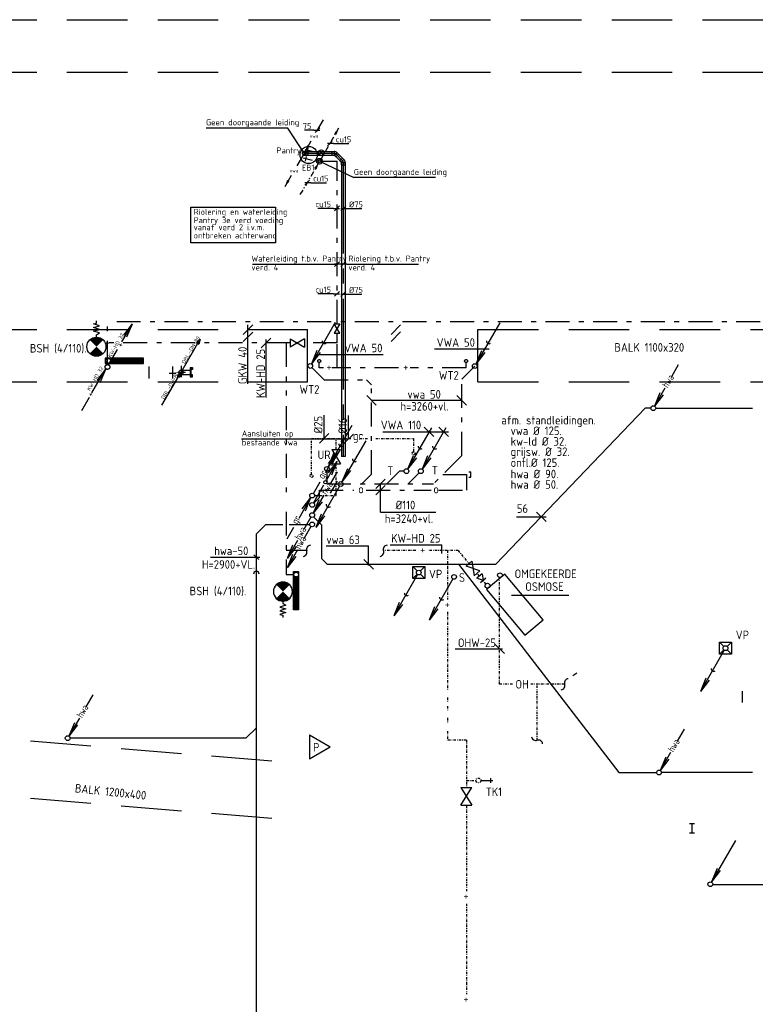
# Model space of a CAD drawing. Header units: millimetres. Extents: x -72189 to 24429, y 115 to 50981.
# Tile 4 of 10: x -63405 to -47969, y 30320 to 50981. Entities that reach past the tile are written whole.
import ezdxf
from ezdxf.enums import TextEntityAlignment as Align

# ---------------------------------------------------------------- set-up
doc = ezdxf.new("R2010")
doc.units = ezdxf.units.MM
doc.header["$LTSCALE"] = 100
for name, pattern in [('2322109', [10, 5, -2, 1, -2]), ('2322110', [10, 5, -1, 1, -1, 1, -1]), ('CENTER2', [28.575, 19.05, -3.175, 3.175, -3.175]), ('DASHED', [19.05, 12.7, -6.35]), ('DASHED2', [9.525, 6.35, -3.175]), ('HIDDEN', [9.525, 6.35, -3.175]), ('KOUDWATER', [8.4, 4.8, -1.2, 1.2, -1.2]), ('KOUDWATERTAP', [1.1, 0.5, -0.25, 0.1, -0.25]), ('KW', [7, 4, -1, 1, -1])]:
    doc.linetypes.add(name, pattern=pattern)
for name, color, linetype in [('50', 3, 'Continuous'), ('51', 6, 'Continuous'), ('51-LEIDING', 3, 'Continuous'), ('52', 3, 'Continuous'), ('52-GRIJS', 3, 'KOUDWATERTAP'), ('52-KOUD', 3, 'KOUDWATERTAP'), ('53', 7, 'Continuous'), ('54', 3, 'Continuous'), ('60', 7, 'Continuous'), ('60-CV', 3, 'Continuous'), ('61', 4, 'Continuous'), ('62-GKW', 3, 'Continuous'), ('Bestaande grijswater', 102, 'KOUDWATERTAP'), ('LBK', 7, 'Continuous'), ('ONDERGR', 7, 'Continuous'), ('SYM-W', 7, 'Continuous'), ('WL521---_D', 112, 'Continuous'), ('WL522---_VWA', 2, 'Continuous'), ('WL5232--', 192, 'Continuous'), ('WL524---_D', 192, 'Continuous'), ('WL524---_HARTLIJN', 7, 'Continuous'), ('WL531---', 132, 'Continuous'), ('WL5310--_KW', 2, 'KOUDWATER'), ('WL5310--Bestaande_KW', 180, 'KOUDWATERTAP'), ('WL532---', 12, 'Continuous'), ('WL532---_DBL', 6, 'Continuous'), ('WL532---_KW-LD', 5, 'KW'), ('WL5420--_PERSL', 1, 'Continuous'), ('WL5501--_GKW-A', 4, 'Continuous'), ('WL5502--_GKW-R', 4, 'HIDDEN'), ('WL561---', 10, 'Continuous'), ('WL5612--_CV-R', 3, 'DASHED2'), ('WM5232--', 2, 'Continuous'), ('WM524---', 2, 'Continuous'), ('WM531---', 2, 'Continuous'), ('WM570---_MATEN-M', 7, 'Continuous')]:
    doc.layers.add(name, color=color, linetype=linetype)
doc.styles.add('BURO-018', font='ISO96.shx', dxfattribs={"height": 180})
doc.styles.add('BURO-025', font='ISO96.shx', dxfattribs={"height": 250})
doc.styles.add('ISO', font='ISO.SHX')

# ---------------------------------------------------------------- blocks, each defined once
blk = doc.blocks.new('033')
at = {"layer": '50', "color": 1, "linetype": 'Continuous'}
for p, q in [((5.25, 9.09), (3.8, 6.58)), ((2.44, 4.22), (0.25, 0.43)), ((1.4, 3.22), (0.25, 0.43)), ((2.08, 2.82), (0.25, 0.43))]:
    blk.add_line(p, q, dxfattribs=at)
blk.add_circle((0, 0), 0.5, dxfattribs=at)
at = {"layer": '50', "color": 7, "style": 'ISO', "width": 0.7}
blk.add_text('hwa', height=1.5, rotation=59.4545, dxfattribs=at).set_placement((3.04, 4.13))
blk = doc.blocks.new('$MAAT')
at = {"layer": 'SYM-W', "color": 1}
blk.add_line((1, 1), (-1, -1), dxfattribs=at)
blk = doc.blocks.new('3-59')
at = {"layer": 'SYM-W', "color": 2}
for p, q in [((-2.5, 0), (0, 4.33)), ((2.5, 0), (0, 4.33)), ((-2.5, 0), (2.5, 0))]:
    blk.add_line(p, q, dxfattribs=at)
blk = doc.blocks.new('029')
at = {"layer": '51', "color": 1, "linetype": 'Continuous'}
for p in [(-0.25, -0.43), (-4.1, -6.31), (-3.42, -6.7)]:
    blk.add_line(p, (-5.25, -9.09), dxfattribs=at)
blk.add_circle((0, 0), 0.5, dxfattribs=at)
blk.add_arc((-2.47, -4.27), 0.567, 178.0725, 301.9275, dxfattribs=at)
blk = doc.blocks.new('3-01')
at = {"layer": 'SYM-W', "color": 2}
for p, q in [((-2.5, 1.5), (-2.5, -1.5)), ((-2.5, 1.5), (2.5, -1.5)), ((2.5, 1.5), (-2.5, -1.5)), ((2.5, 1.5), (2.5, -1.5))]:
    blk.add_line(p, q, dxfattribs=at)
blk = doc.blocks.new('W3-01A')
at = {"layer": 'SYM-W', "linetype": 'Continuous', "xscale": 0.75, "yscale": 0.75, "zscale": 0.75}
blk.add_blockref('3-01', (0, 0), dxfattribs=at)
blk = doc.blocks.new('I-PRO')
at = {"layer": 'ONDERGR', "color": 2, "linetype": 'Continuous'}
for p, q in [((-1, 2), (1, 2)), ((0, -2), (0, 2)), ((-1, -2), (1, -2))]:
    blk.add_line(p, q, dxfattribs=at)
blk = doc.blocks.new('*X27')
at = {"color": 0}
for p, q in [((29158, 61986), (29262, 62089)), ((29158, 61999), (29248, 62089)), ((29158, 62013), (29235, 62089)), ((29158, 62026), (29222, 62089)), ((29158, 62040), (29208, 62089)), ((29158, 62053), (29195, 62089)), ((29158, 62067), (29181, 62089)), ((29158, 62080), (29168, 62089)), ((29158, 61972), (29268, 62082)), ((29158, 61959), (29268, 62069)), ((29158, 61945), (29268, 62055)), ((29158, 61932), (29268, 62042)), ((29158, 61918), (29268, 62028)), ((29158, 61905), (29268, 62015)), ((29158, 61891), (29268, 62001)), ((29158, 61878), (29268, 61988)), ((29158, 61865), (29268, 61975)), ((29158, 61851), (29268, 61961)), ((29158, 61838), (29268, 61948)), ((29158, 61824), (29268, 61934)), ((29158, 61811), (29268, 61921)), ((29158, 61797), (29268, 61907)), ((29158, 61784), (29268, 61894)), ((29158, 61770), (29268, 61880)), ((29158, 61757), (29268, 61867)), ((29158, 61743), (29268, 61853)), ((29158, 61730), (29268, 61840)), ((29158, 61716), (29268, 61826)), ((29158, 61703), (29268, 61813)), ((29158, 61689), (29268, 61799)), ((29158, 61676), (29268, 61786)), ((29158, 61662), (29268, 61772)), ((29158, 61649), (29268, 61759)), ((29158, 61636), (29268, 61746)), ((29158, 61622), (29268, 61732)), ((29158, 61609), (29268, 61719)), ((29158, 61595), (29268, 61705)), ((29158, 61582), (29268, 61692)), ((29158, 61568), (29268, 61678)), ((29158, 61555), (29268, 61665)), ((29158, 61541), (29268, 61651)), ((29158, 61528), (29268, 61638)), ((29158, 61514), (29268, 61624)), ((29158, 61501), (29268, 61611)), ((29158, 61487), (29268, 61597)), ((29158, 61474), (29268, 61584)), ((29158, 61460), (29268, 61570)), ((29158, 61447), (29268, 61557)), ((29158, 61433), (29268, 61543)), ((29158, 61420), (29268, 61530)), ((29168, 61416), (29268, 61517)), ((29182, 61416), (29268, 61503)), ((29195, 61416), (29268, 61490)), ((29209, 61416), (29268, 61476)), ((29222, 61416), (29268, 61463)), ((29236, 61416), (29268, 61449)), ((29249, 61416), (29268, 61436)), ((29263, 61416), (29268, 61422))]:
    blk.add_line(p, q, dxfattribs=at)
blk = doc.blocks.new('W3-44')
at = {"layer": '54', "color": 2, "const_width": 2}
for points in [[(1.29, 0.71, 0.414214), (1.29, -0.71, 1)], [(2.71, -0.71, 0.414214), (2.71, 0.71, 1)]]:
    blk.add_lwpolyline(points, format="xyb", dxfattribs=at)
at = {"layer": '54', "color": 7}
blk.add_lwpolyline([(4, 0), (4.5, 0), (4.88, -0.63), (5.26, 0.63), (5.63, -0.63), (6.01, 0.63), (6.39, -0.63), (6.77, 0.63), (6.96, 0), (7.46, 0)], dxfattribs=at)
at = {"layer": '54', "color": 2}
blk.add_circle((2, 0), 2, dxfattribs=at)
blk = doc.blocks.new('030')
at = {"layer": '51', "color": 1, "linetype": 'Continuous'}
for p in [(5.25, 9.09), (1.4, 3.22), (2.08, 2.82)]:
    blk.add_line(p, (0.25, 0.43), dxfattribs=at)
blk.add_circle((0, 0), 0.5, dxfattribs=at)
blk.add_arc((3.03, 5.25), 0.567, 178.0725, 301.9275, dxfattribs=at)
blk = doc.blocks.new('PA')
at = {"layer": 'WL532---_KW-LD', "color": 7, "linetype": 'Continuous'}
blk.add_line((0, 0), (200, 346), dxfattribs=at)
at = {"layer": 'WL532---_KW-LD', "color": 7}
for p, q in [((162, 311), (200, 346)), ((162, 311), (188, 296)), ((200, 346), (171, 306)), ((200, 346), (179, 301)), ((200, 346), (188, 296))]:
    blk.add_line(p, q, dxfattribs=at)
blk = doc.blocks.new('SJE')
at = {"color": 2}
for centre, radius, start, end in [((-0.87, -0.3), 0.925, 279.7647, 19.0177), ((0.79, 0.27), 0.837, 92.169, 198.6236)]:
    blk.add_arc(centre, radius, start, end, dxfattribs=at)
blk = doc.blocks.new('031')
at = {"layer": '51', "linetype": 'Continuous'}
for name in ['030', '029']:
    blk.add_blockref(name, (0, 0), dxfattribs=at)
blk = doc.blocks.new('032')
at = {"layer": '50', "color": 1, "linetype": 'Continuous'}
for p, q in [((-0.25, -0.43), (-1.67, -2.89)), ((-3.06, -5.3), (-5.25, -9.09)), ((-4.1, -6.31), (-5.25, -9.09)), ((-3.42, -6.7), (-5.25, -9.09))]:
    blk.add_line(p, q, dxfattribs=at)
blk.add_circle((0, 0), 0.5, dxfattribs=at)
at = {"layer": '50', "color": 7, "style": 'ISO', "width": 0.7}
blk.add_text('hwa', height=1.5, rotation=61.3721, dxfattribs=at).set_placement((-2.48, -5.35))
blk = doc.blocks.new('034')
at = {"layer": '50', "linetype": 'Continuous'}
for name in ['033', '032']:
    blk.add_blockref(name, (0, 0), dxfattribs=at)
blk = doc.blocks.new('027')
at = {"layer": '51', "color": 1, "linetype": 'Continuous'}
for p, q in [((5.26, 9.1), (3.14, 5.44)), ((3.42, 6.72), (5.26, 9.1)), ((4.1, 6.32), (5.26, 9.1)), ((2.39, 4.14), (0.25, 0.43))]:
    blk.add_line(p, q, dxfattribs=at)
for centre, radius in [((2.76, 4.77), 0.35), ((0, 0), 0.5)]:
    blk.add_circle(centre, radius, dxfattribs=at)
blk = doc.blocks.new('8-15')
at = {"layer": '53'}
for p, q in [((-1.25, 1.25), (-0.35, 0.35)), ((-1.25, 1.25), (1.25, 1.25)), ((-1.25, -1.25), (-1.25, 1.25)), ((0.35, 0.35), (1.25, 1.25)), ((1.25, 1.25), (1.25, -1.25)), ((-1.25, -1.25), (-0.35, -0.35)), ((1.25, -1.25), (-1.25, -1.25)), ((0.35, -0.35), (1.25, -1.25))]:
    blk.add_line(p, q, dxfattribs=at)
at = {"layer": '53', "linetype": 'Continuous'}
blk.add_circle((0, 0), 0.5, dxfattribs=at)
blk = doc.blocks.new('W3-22')
at = {"layer": 'SYM-W', "color": 2}
for p, q in [((-2.5, 1.5), (0, 0)), ((-2.5, 1.5), (-2.5, -1.5)), ((0, 0), (-2.5, -1.5)), ((0, 1.5), (0, -1.5))]:
    blk.add_line(p, q, dxfattribs=at)
blk = doc.blocks.new('GR')
at = {"layer": '52', "color": 1, "linetype": 'Continuous'}
for p, q in [((277, 480), (525, 909)), ((342, 670), (525, 909)), ((410, 631), (525, 909)), ((25, 43), (166, 287)), ((-275, -472), (-27, -42)), ((-210, -281), (-27, -42)), ((-142, -320), (-27, -42)), ((-527, -908), (-386, -664))]:
    blk.add_line(p, q, dxfattribs=at)
blk.add_circle((0, 0), 50, dxfattribs=at)
at = {"layer": '52', "color": 7, "style": 'ISO', "width": 0.75}
for p in [(238, 335), (-314, -616)]:
    blk.add_text('gr', height=150, rotation=61.3721, dxfattribs=at).set_placement(p)
blk = doc.blocks.new('*X28')
at = {"color": 0}
for p, q in [((29158, 61986), (29262, 62089)), ((29158, 61999), (29248, 62089)), ((29158, 62013), (29235, 62089)), ((29158, 62026), (29222, 62089)), ((29158, 62040), (29208, 62089)), ((29158, 62053), (29195, 62089)), ((29158, 62067), (29181, 62089)), ((29158, 62080), (29168, 62089)), ((29158, 61972), (29268, 62082)), ((29158, 61959), (29268, 62069)), ((29158, 61945), (29268, 62055)), ((29158, 61932), (29268, 62042)), ((29158, 61918), (29268, 62028)), ((29158, 61905), (29268, 62015)), ((29158, 61891), (29268, 62001)), ((29158, 61878), (29268, 61988)), ((29158, 61865), (29268, 61975)), ((29158, 61851), (29268, 61961)), ((29158, 61838), (29268, 61948)), ((29158, 61824), (29268, 61934)), ((29158, 61811), (29268, 61921)), ((29158, 61797), (29268, 61907)), ((29158, 61784), (29268, 61894)), ((29158, 61770), (29268, 61880)), ((29158, 61757), (29268, 61867)), ((29158, 61743), (29268, 61853)), ((29158, 61730), (29268, 61840)), ((29158, 61716), (29268, 61826)), ((29158, 61703), (29268, 61813)), ((29158, 61689), (29268, 61799)), ((29158, 61676), (29268, 61786)), ((29158, 61662), (29268, 61772)), ((29158, 61649), (29268, 61759)), ((29158, 61636), (29268, 61746)), ((29158, 61622), (29268, 61732)), ((29158, 61609), (29268, 61719)), ((29158, 61595), (29268, 61705)), ((29158, 61582), (29268, 61692)), ((29158, 61568), (29268, 61678)), ((29158, 61555), (29268, 61665)), ((29158, 61541), (29268, 61651)), ((29158, 61528), (29268, 61638)), ((29158, 61514), (29268, 61624)), ((29158, 61501), (29268, 61611)), ((29158, 61487), (29268, 61597)), ((29158, 61474), (29268, 61584)), ((29158, 61460), (29268, 61570)), ((29158, 61447), (29268, 61557)), ((29158, 61433), (29268, 61543)), ((29158, 61420), (29268, 61530)), ((29168, 61416), (29268, 61517)), ((29182, 61416), (29268, 61503)), ((29195, 61416), (29268, 61490)), ((29209, 61416), (29268, 61476)), ((29222, 61416), (29268, 61463)), ((29236, 61416), (29268, 61449)), ((29249, 61416), (29268, 61436)), ((29263, 61416), (29268, 61422))]:
    blk.add_line(p, q, dxfattribs=at)
blk = doc.blocks.new('A$C4C584AB1')
at = {"layer": 'SYM-W', "color": 7}
for p, q in [((200, 115), (0, 315)), ((2092, 116), (1892, 316))]:
    blk.add_line(p, q, dxfattribs=at)
at = {"layer": 'WL5501--_GKW-A', "color": 7}
blk.add_line((98, 216), (1991, 216), dxfattribs=at)
at = {"layer": 'WL5501--_GKW-A', "color": 7, "style": 'ISO'}
for s, p in [('vwa 50', (855, 251)), ('h=3260+vl.', (707, 0))]:
    blk.add_text(s, height=180, dxfattribs=at).set_placement(p)
blk = doc.blocks.new('A$C01C66AB5')
at = {"layer": 'WL522---_VWA'}
blk.add_blockref('A$C4C584AB1', (0, 0), dxfattribs=at)
blk = doc.blocks.new('A$C02B974B3')
at = {"layer": 'SYM-W', "color": 7}
blk.add_line((315, 200), (115, 0), dxfattribs=at)
at = {"layer": 'WL5501--_GKW-A', "color": 7}
blk.add_line((215, 100), (215, 585), dxfattribs=at)
at = {"layer": 'WL5501--_GKW-A', "color": 7, "style": 'ISO'}
blk.add_text('%%c16', height=180, rotation=90, dxfattribs=at).set_placement((180, 203))
blk = doc.blocks.new('A$C396373C6')
at = {"layer": 'SYM-W', "color": 7}
for p, q in [((200, 920), (0, 720)), ((200, 789), (0, 589))]:
    blk.add_line(p, q, dxfattribs=at)
at = {"layer": 'WL5501--_GKW-A', "color": 7}
for q in [(100, 819), (1265, 224)]:
    blk.add_line((100, 224), q, dxfattribs=at)
at = {"layer": 'WL5501--_GKW-A', "color": 7, "style": 'ISO'}
for s, p in [('%%c110', (419, 286)), ('h=3240+vl.', (189, 0))]:
    blk.add_text(s, height=180, dxfattribs=at).set_placement(p)
blk = doc.blocks.new('A$C11340F31')
at = {"layer": 'WL522---_VWA'}
blk.add_blockref('A$C396373C6', (0, 0), dxfattribs=at)
blk = doc.blocks.new('A$C2A744FD5')
blk.add_blockref('A$C11340F31', (0, 0))
blk = doc.blocks.new('LDV2')
at = {"color": 0, "linetype": 'Continuous'}
for p, q in [((-0.25, -0.43), (-2.5, -4.33)), ((-4.5, -7.79), (-6.75, -11.69))]:
    blk.add_line(p, q, dxfattribs=at)
blk.add_lwpolyline([(-6.75, -11.69, 0, 1, 0), (-5.5, -9.53, 1, 1, 0)], format="xyseb", dxfattribs=at)
blk.add_circle((0, 0), 0.5, dxfattribs=at)
at = {"color": 0, "linetype": 'Continuous', "style": 'BURO-018'}
blk.add_attdef('LD_TEXT1', text='', height=1.8, dxfattribs=at).set_placement((-3.5, -6.06), align=Align.MIDDLE)
blk = doc.blocks.new('BOILER')
for p, q in [((0.354, 0.354), (0.354, 0.354, 1)), ((-0.354, -0.354), (-0.354, -0.354, 1))]:
    blk.add_line(p, q)
for centre in [(0, 0), (0, 0, 1)]:
    blk.add_circle(centre, 0.5)
at = {"color": 0, "linetype": 'Continuous', "style": 'BURO-018', "flags": 1}
blk.add_attdef('CV_MATCODE', (0, 0), '', height=1.8, dxfattribs=at)
blk = doc.blocks.new('23222203')
at = {"color": 0, "linetype": 'Continuous'}
for p, q in [((-1.06, -1.06), (1.06, 1.06)), ((-1.06, 1.06), (1.06, -1.06))]:
    blk.add_line(p, q, dxfattribs=at)
blk.add_circle((0, 0), 1.5, dxfattribs=at)
at = {"color": 0, "linetype": 'Continuous', "style": 'BURO-018', "flags": 1}
blk.add_attdef('CV_MATCODE', (0, 0), '', height=1.8, dxfattribs=at)
blk = doc.blocks.new('23222202')
at = {"color": 0, "linetype": 'Continuous'}
blk.add_circle((0, 0), 1.5, dxfattribs=at)
at = {"color": 0, "linetype": 'Continuous', "style": 'BURO-018', "flags": 1}
blk.add_attdef('CV_MATCODE', (0, 0), '', height=1.8, dxfattribs=at)
blk = doc.blocks.new('23222201')
at = {"color": 0, "linetype": 'Continuous'}
for p, q in [((1.25, 3.75), (-1.25, 3.75)), ((0, 0), (0, 5))]:
    blk.add_line(p, q, dxfattribs=at)
at = {"color": 0, "linetype": 'Continuous', "style": 'BURO-018', "flags": 1}
blk.add_attdef('CV_MATCODE', (0, 0), '', height=1.8, dxfattribs=at)
blk = doc.blocks.new('LDV4109')
at = {"color": 0, "linetype": 'Continuous'}
for p, q in [((-1.69, -2.92), (-1.5, -2.6)), ((-1.13, -1.95), (-0.25, -0.43)), ((-4.88, -8.44), (-3.94, -6.82)), ((-3.56, -6.17), (-3.38, -5.85)), ((-3, -5.2), (-2.06, -3.57)), ((-6.75, -11.69), (-5.81, -10.07)), ((-5.44, -9.42), (-5.25, -9.09))]:
    blk.add_line(p, q, dxfattribs=at)
blk.add_lwpolyline([(-0.25, -0.43, 0, 1, 0), (-1.5, -2.6, 1, 1, 0)], format="xyseb", dxfattribs=at)
blk.add_circle((0, 0), 0.5, dxfattribs=at)
blk = doc.blocks.new('*U64', base_point=(-57234, 47812))
at = {"color": 0, "linetype": 'Continuous'}
for p, q in [((-57184, 47862), (-57284, 47762)), ((-57159, 47812), (-57284, 47812)), ((-57159, 47812), (-56832, 47812))]:
    blk.add_line(p, q, dxfattribs=at)
at = {"color": 0, "linetype": 'Continuous', "style": 'BURO-025'}
blk.add_text('cu15', height=125, dxfattribs=at).set_placement((-57109, 47837))
blk = doc.blocks.new('LDV1109')
at = {"color": 0, "linetype": 'Continuous'}
for p, q in [((5.87, 10.18), (6.75, 11.69)), ((4, 6.93), (4.94, 8.55)), ((5.31, 9.2), (5.5, 9.53)), ((2.12, 3.68), (3.06, 5.3)), ((3.44, 5.95), (3.62, 6.28)), ((0.25, 0.43), (1.19, 2.06)), ((1.56, 2.71), (1.75, 3.03))]:
    blk.add_line(p, q, dxfattribs=at)
blk.add_lwpolyline([(6.75, 11.69, 0, 1, 0), (5.5, 9.53, 1, 1, 0)], format="xyseb", dxfattribs=at)
blk.add_circle((0, 0), 0.5, dxfattribs=at)
blk = doc.blocks.new('LDV3')
at = {"color": 0, "linetype": 'Continuous'}
for p, q in [((4.5, 7.79), (6.75, 11.69)), ((0.25, 0.43), (2.5, 4.33))]:
    blk.add_line(p, q, dxfattribs=at)
blk.add_lwpolyline([(0.25, 0.43, 0, 1, 0), (1.5, 2.6, 1, 1, 0)], format="xyseb", dxfattribs=at)
blk.add_circle((0, 0), 0.5, dxfattribs=at)
at = {"color": 0, "linetype": 'Continuous', "style": 'BURO-018'}
blk.add_attdef('LD_TEXT1', text='', height=1.8, dxfattribs=at).set_placement((3.5, 6.06), align=Align.MIDDLE)
blk = doc.blocks.new('3048301')
at = {"color": 0, "linetype": 'Continuous'}
for p, q in [((-2.5, 1.5), (2.5, -1.5)), ((-2.5, -1.5), (-2.5, 1.5)), ((2.5, 1.5), (-2.5, -1.5)), ((2.5, -1.5), (2.5, 1.5))]:
    blk.add_line(p, q, dxfattribs=at)
at = {"color": 0, "linetype": 'Continuous', "style": 'BURO-018', "flags": 1}
blk.add_attdef('CV_MATCODE', (0, 0), '', height=1.8, dxfattribs=at)
blk = doc.blocks.new('*U67', base_point=(-56317, 46171))
at = {"color": 0, "linetype": 'Continuous'}
for p, q in [((-56392, 46171), (-56719, 46171)), ((-56392, 46171), (-56267, 46171)), ((-56267, 46221), (-56367, 46121))]:
    blk.add_line(p, q, dxfattribs=at)
at = {"color": 0, "linetype": 'Continuous', "style": 'BURO-025'}
blk.add_text('cu15', height=125, dxfattribs=at).set_placement((-56442, 46196), align=Align.RIGHT)
blk = doc.blocks.new('*U68')
at = {"color": 0, "ltscale": 10}
for p, q in [((-39, 84), (-39, 40)), ((39, 84), (-39, 84)), ((-39, 40), (-38, 38)), ((39, 40), (-39, 40)), ((-38, 33), (-38, 38)), ((-38, 23), (-38, 33)), ((-38, 15), (-38, 23)), ((-38, 12), (-38, 15)), ((39, 40), (38, 38)), ((38, 33), (38, 38)), ((38, 23), (38, 33)), ((38, 15), (38, 23)), ((38, 12), (38, 15)), ((39, 84), (39, 40))]:
    blk.add_line(p, q, dxfattribs=at)
blk.add_arc((0, 0), 39.4, 90.18, 90, dxfattribs=at)
at = {"layer": 'WL524---_HARTLIJN', "linetype": 'CENTER2'}
for p in [(0, 40), (0, 0)]:
    blk.add_line(p, (0, 38), dxfattribs=at)
blk.add_circle((0, 0), 0.075, dxfattribs=at)
at = {"layer": 'WL524---_D', "color": 1, "linetype": '2322109', "style": 'BURO-018'}
blk.add_attdef('POSNR', text='', height=90, dxfattribs=at).set_placement((0, 0), align=Align.MIDDLE)
blk = doc.blocks.new('*U69')
at = {"color": 0, "ltscale": 10}
for p, q in [((0, 38), (544, 38)), ((0, -38), (544, -38))]:
    blk.add_line(p, q, dxfattribs=at)
at = {"layer": 'WL524---_HARTLIJN', "linetype": 'CENTER2'}
blk.add_line((0, 0), (588, 0), dxfattribs=at)
at = {"layer": 'WL524---_D', "color": 1, "linetype": '2322109', "style": 'BURO-018'}
blk.add_attdef('POSNR', text='', height=90, dxfattribs=at).set_placement((0, 0), align=Align.MIDDLE)
blk = doc.blocks.new('*U70')
at = {"color": 0, "ltscale": 10}
for p, q in [((-65, 39), (-21, 39)), ((-65, 39), (-65, -39)), ((-21, 39), (-19, 38)), ((-21, 39), (-21, -39)), ((-13, -43), (43, 13)), ((43, 13), (40, 13)), ((74, -18), (43, 13)), ((-65, -39), (-21, -39)), ((-21, -39), (-19, -38)), ((-13, -43), (-13, -40)), ((18, -74), (-13, -43)), ((18, -74), (74, -18))]:
    blk.add_line(p, q, dxfattribs=at)
for radius in [83.7, 8.67]:
    blk.add_arc((-19, -46), radius, 45, 90, dxfattribs=at)
at = {"layer": 'WL524---_HARTLIJN', "linetype": 'CENTER2'}
for p, q in [((-21, 0), (-19, 0)), ((15, -15), (14, -14))]:
    blk.add_line(p, q, dxfattribs=at)
blk.add_arc((-19, -46), 46.2, 45, 90, dxfattribs=at)
at = {"layer": 'WL524---_D', "color": 1, "linetype": '2322109', "style": 'BURO-018'}
blk.add_attdef('POSNR', text='', height=90, dxfattribs=at).set_placement((0, 0), align=Align.MIDDLE)
blk = doc.blocks.new('*U71')
at = {"color": 0, "ltscale": 10}
for p, q in [((0, 38), (6165, 38)), ((6165, 38), (6165, -38)), ((0, -38), (6165, -38))]:
    blk.add_line(p, q, dxfattribs=at)
at = {"layer": 'WL524---_HARTLIJN', "linetype": 'CENTER2'}
blk.add_line((0, 0), (6165, 0), dxfattribs=at)
at = {"layer": 'WL524---_D', "color": 1, "linetype": '2322109', "style": 'BURO-018'}
blk.add_attdef('POSNR', text='', height=90, dxfattribs=at).set_placement((0, 0), align=Align.MIDDLE)
blk = doc.blocks.new('*U72')
at = {"layer": 'WM524---', "color": 0, "ltscale": 10}
for p, q in [((-50, -50), (50, 50)), ((-50, 0), (387, 0))]:
    blk.add_line(p, q, dxfattribs=at)
at = {"layer": 'WM524---', "color": 0, "linetype": '2322109', "style": 'BURO-025'}
blk.add_text('%%c75', height=125, dxfattribs=at).set_placement((119, 25))
blk = doc.blocks.new('*U73', base_point=(-56425, 48730))
at = {"color": 0, "linetype": 'Continuous'}
for p, q in [((-56375, 48780), (-56475, 48680)), ((-56350, 48730), (-56475, 48730)), ((-56350, 48730), (-56024, 48730))]:
    blk.add_line(p, q, dxfattribs=at)
at = {"color": 0, "linetype": 'Continuous', "style": 'BURO-025'}
blk.add_text('cu15', height=125, dxfattribs=at).set_placement((-56300, 48755))
blk = doc.blocks.new('*U74', base_point=(-56687, 49009))
at = {"color": 0, "linetype": 'Continuous'}
for p, q in [((-56762, 49009), (-56955, 49009)), ((-56762, 49009), (-56637, 49009)), ((-56637, 49059), (-56737, 48959))]:
    blk.add_line(p, q, dxfattribs=at)
at = {"color": 0, "linetype": 'Continuous', "style": 'BURO-025'}
blk.add_text('75', height=125, dxfattribs=at).set_placement((-56812, 49034), align=Align.RIGHT)
blk = doc.blocks.new('*U75')
at = {"color": 0, "ltscale": 10}
for p, q in [((0, 38), (160, 38)), ((0, -37), (160, -37))]:
    blk.add_line(p, q, dxfattribs=at)
at = {"layer": 'WL524---_HARTLIJN', "linetype": 'CENTER2'}
blk.add_line((0, 0), (204, 0), dxfattribs=at)
at = {"layer": 'WL524---_D', "color": 1, "linetype": '2322109', "style": 'BURO-018'}
blk.add_attdef('POSNR', text='', height=90, dxfattribs=at).set_placement((0, 0), align=Align.MIDDLE)
blk = doc.blocks.new('*U76')
at = {"color": 0, "ltscale": 10}
for p, q in [((-65, 39), (-21, 39)), ((-65, 39), (-65, -39)), ((-21, 39), (-19, 37)), ((-21, 39), (-21, -39)), ((-13, -43), (43, 13)), ((43, 13), (40, 13)), ((74, -18), (43, 13)), ((-65, -39), (-21, -39)), ((-21, -39), (-19, -37)), ((-13, -43), (-13, -40)), ((18, -74), (-13, -43)), ((18, -74), (74, -18))]:
    blk.add_line(p, q, dxfattribs=at)
for radius in [83.7, 8.67]:
    blk.add_arc((-19, -46), radius, 45, 90, dxfattribs=at)
at = {"layer": 'WL524---_HARTLIJN', "linetype": 'CENTER2'}
for p, q in [((-21, 0), (-19, 0)), ((15, -15), (14, -14))]:
    blk.add_line(p, q, dxfattribs=at)
blk.add_arc((-19, -46), 46.2, 45, 90, dxfattribs=at)
at = {"layer": 'WL524---_D', "color": 1, "linetype": '2322109', "style": 'BURO-018'}
blk.add_attdef('POSNR', text='', height=90, dxfattribs=at).set_placement((0, 0), align=Align.MIDDLE)

msp = doc.modelspace()

# ---------------------------------------------------------------- hatches: boundary and pattern name
at = {"layer": 'WL531---', "linetype": '2322109'}
h = msp.add_hatch(dxfattribs=at)
h.set_pattern_fill('ANSI31', color=256, scale=0.01, style=0)
h.set_pattern_definition([(45, (-93011.551257, -20514.07361), (-0.022450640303, 0.022450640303), [])])
h.paths.add_polyline_path([(-61564, 44210, 0.414214), (-61577, 44197, 0.414214), (-61564, 44184)])
h.paths.add_polyline_path([(-61551, 44197), (-61564, 44197), (-61564, 44184, 0.414214)])
h.paths.add_polyline_path([(-61564, 44210), (-61564, 44197), (-61551, 44197, 0.414214)])

# ---------------------------------------------------------------- linework, layer by layer
at = {"layer": '50', "color": 1, "linetype": 'Continuous'}
msp.add_line((-56743, 41298), (-56888, 41047), dxfattribs=at)
at = {"layer": '50', "color": 7}
for p, q in [((-52982, 40550), (-52357, 40550)), ((-56977, 39939), (-56082, 39939)), ((-56082, 39528), (-56082, 39939)), ((-55632, 39963), (-54550, 39963)), ((-54550, 39783), (-54550, 39963)), ((-59400, 39703), (-58364, 39703))]:
    msp.add_line(p, q, dxfattribs=at)
at = {"layer": '50', "color": 3, "linetype": 'Continuous'}
msp.add_line((-48025, 35183), (-49939, 35184), dxfattribs=at)
at = {"layer": '50', "color": 1, "linetype": 'Continuous'}
msp.add_circle((-57268, 40389), 50, dxfattribs=at)
at = {"layer": '50', "color": 3, "linetype": 'Continuous'}
msp.add_arc((-58439, 39346), 60, 0, 180, dxfattribs=at)
at = {"layer": '51-LEIDING'}
for p, q in [((-60810, 43879), (-61610, 43879)), ((-61610, 43879), (-61610, 43769)), ((-61483, 43879), (-61483, 43769)), ((-60810, 43769), (-60810, 43879)), ((-61610, 43769), (-60810, 43769)), ((-57661, 39400), (-57551, 39400)), ((-57661, 38600), (-57661, 39400)), ((-57661, 39273), (-57551, 39273)), ((-57551, 39400), (-57551, 38600)), ((-57551, 38600), (-57661, 38600))]:
    msp.add_line(p, q, dxfattribs=at)
at = {"layer": '52', "color": 3, "linetype": 'KOUDWATERTAP'}
msp.add_line((-53334, 37041), (-53334, 39286), dxfattribs=at)
at = {"layer": '52', "color": 1, "linetype": 'Continuous'}
for centre in [(-53327, 39324), (-53588, 39104)]:
    msp.add_circle(centre, 50, dxfattribs=at)
at = {"layer": '52-KOUD', "color": 7, "linetype": 'Continuous'}
msp.add_line((-54267, 37779), (-53272, 37779), dxfattribs=at)
at = {"layer": '52-KOUD', "linetype": 'KOUDWATERTAP'}
for p, q in [((-53066, 37041), (-53334, 37041)), ((-51970, 37041), (-52676, 37041))]:
    msp.add_line(p, q, dxfattribs=at)
at = {"layer": '60', "color": 7, "linetype": 'Continuous'}
msp.add_line((-51883, 38900), (-53086, 38900), dxfattribs=at)
at = {"layer": '60-CV', "color": 3, "linetype": 'KOUDWATERTAP'}
msp.add_line((-52544, 35860), (-52544, 37041), dxfattribs=at)
at = {"layer": '61', "color": 2}
for p, q in [((-53226, 39343), (-53609, 39022)), ((-52422, 38385), (-53226, 39343)), ((-53609, 39022), (-52805, 38064)), ((-52805, 38064), (-52422, 38385))]:
    msp.add_line(p, q, dxfattribs=at)
at = {"layer": 'Bestaande grijswater', "linetype": 'KOUDWATERTAP'}
for p, q in [((-57279, 42196), (-56435, 42196)), ((-57279, 41436), (-57279, 42196)), ((-56766, 41960), (-56766, 42196)), ((-56265, 42196), (-56100, 42196)), ((-55932, 42196), (-55140, 42196)), ((-55140, 42196), (-55140, 41914)), ((-56766, 40996), (-56766, 41661)), ((-57216, 40996), (-56766, 40996))]:
    msp.add_line(p, q, dxfattribs=at)
for centre in [(-55140, 41883), (-57282, 41407)]:
    msp.add_circle(centre, 31.4, dxfattribs=at)
at = {"layer": 'LBK'}
for p, q in [((-51797, 37221), (-51714, 37277)), ((-48236, 36651), (-48236, 36891))]:
    msp.add_line(p, q, dxfattribs=at)
at = {"layer": 'SYM-W', "color": 7}
for p, q in [((-58515, 44575), (-58715, 44375)), ((-58515, 44427), (-58715, 44227)), ((-55412, 44578), (-55612, 44378)), ((-55412, 44428), (-55612, 44228)), ((-58136, 44297), (-58336, 44097)), ((-54697, 44073), (-53554, 44073)), ((-57187, 43957), (-55779, 43957)), ((-54917, 42433), (-54717, 42233)), ((-54610, 42433), (-54410, 42233)), ((-56916, 42296), (-57116, 42096)), ((-55788, 42333), (-54405, 42333))]:
    msp.add_line(p, q, dxfattribs=at)
at = {"layer": 'SYM-W', "color": 2}
for p, q in [((-53728, 35016), (-53478, 35016)), ((-53528, 35066), (-53528, 34966))]:
    msp.add_line(p, q, dxfattribs=at)
at = {"layer": 'WL521---_D'}
for p, q in [((-50279, 42829), (-53412, 39553)), ((-50159, 42829), (-50279, 42829)), ((-50059, 42829), (-48025, 42829)), ((-57239, 40547), (-57075, 40383)), ((-58240, 40391), (-58439, 40192)), ((-58240, 40391), (-57880, 40391)), ((-57749, 40391), (-57319, 40391)), ((-57075, 40383), (-57075, 39674)), ((-58439, 27413), (-58439, 40192)), ((-57075, 39674), (-56954, 39553)), ((-56954, 39553), (-53412, 39553)), ((-54196, 39553), (-50833, 35183)), ((-58656, 35904), (-58439, 36122)), ((-58656, 35904), (-62347, 35904)), ((-50833, 35183), (-50039, 35184))]:
    msp.add_line(p, q, dxfattribs=at)
at = {"layer": 'WL522---_VWA'}
for p, q in [((-48386, 33756), (-48886, 32890)), ((-48771, 33168), (-48886, 32890)), ((-48703, 33128), (-48886, 32890)), ((-48864, 32837), (-46436, 32837))]:
    msp.add_line(p, q, dxfattribs=at)
msp.add_circle((-48913, 32839), 50, dxfattribs=at)
at = {"layer": 'WL524---_D', "linetype": '2322109'}
for p, q in [((-57272, 43685), (-57013, 43425)), ((-53855, 43713), (-54129, 43440)), ((-57013, 43425), (-56130, 43425)), ((-56130, 43425), (-56022, 43317)), ((-54129, 41834), (-54129, 43440)), ((-56022, 41445), (-56022, 43317)), ((-54129, 41834), (-54722, 41241)), ((-56957, 41504), (-56957, 41241)), ((-56022, 41445), (-56226, 41241)), ((-55433, 41507), (-55700, 41241)), ((-55339, 41507), (-55433, 41507)), ((-55023, 41472), (-55254, 41241)), ((-54526, 41436), (-53973, 41436)), ((-54025, 41110), (-54025, 41436)), ((-53980, 41493), (-53936, 41493)), ((-53980, 41378), (-53936, 41378)), ((-53936, 41378), (-53936, 41493)), ((-56957, 41241), (-54722, 41241)), ((-57234, 40837), (-57116, 40955)), ((-57116, 41110), (-56391, 41110)), ((-57116, 40955), (-57116, 41110)), ((-56131, 41110), (-54771, 41110)), ((-54611, 41110), (-54025, 41110))]:
    msp.add_line(p, q, dxfattribs=at)
at = {"layer": 'WL531---', "linetype": '2322109'}
for p, q in [((-57081, 48011), (-56746, 48011)), ((-56746, 44601), (-56746, 48011)), ((-61564, 43743), (-61564, 44638)), ((-10869, 44638), (-61564, 44638)), ((-61258, 44223), (-61039, 44602)), ((-61222, 44363), (-61039, 44602)), ((-61154, 44324), (-61039, 44602)), ((-56746, 44197), (-56746, 44401)), ((-57730, 44197), (-61564, 44197)), ((-61539, 43736), (-61352, 44061)), ((-57811, 44197), (-57811, 43093)), ((-56746, 44197), (-57428, 44197)), ((-56746, 43674), (-56746, 44197)), ((-61888, 43150), (-61598, 43647)), ((-61781, 43408), (-61598, 43647)), ((-61713, 43369), (-61598, 43647)), ((-57120, 43674), (-57120, 43786)), ((-57031, 43674), (-57120, 43674)), ((-55457, 43674), (-56852, 43674)), ((-54037, 43674), (-55209, 43674)), ((-54037, 43674), (-54037, 43786)), ((-62098, 42781), (-61938, 43058)), ((-57811, 42868), (-57811, 40915)), ((-57811, 40655), (-57811, 39336)), ((-57381, 39841), (-57811, 39841)), ((-57811, 39336), (-57653, 39336))]:
    msp.add_line(p, q, dxfattribs=at)
for centre, radius in [((-61546, 43823), 50), ((-57120, 43818), 31.4), ((-54037, 43818), 31.4), ((-61564, 43693), 50), ((-57604, 39336), 50)]:
    msp.add_circle(centre, radius, dxfattribs=at)
at = {"layer": 'WL5310--Bestaande_KW', "linetype": 'KOUDWATERTAP'}
for p, q in [((-55095, 39841), (-55770, 39841)), ((-54206, 39841), (-54835, 39841)), ((-54428, 39841), (-54428, 38813)), ((-54206, 39841), (-53975, 39565)), ((-53759, 39307), (-53807, 39364)), ((-53620, 39142), (-53680, 39213)), ((-54428, 38553), (-54428, 36921)), ((-54428, 36760), (-54428, 36669)), ((-54428, 36574), (-54428, 36482)), ((-54428, 36328), (-54428, 36216)), ((-54428, 36052), (-54428, 35865)), ((-54032, 35865), (-54428, 35865)), ((-54032, 35865), (-54032, 34871)), ((-54032, 35016), (-53828, 35016)), ((-54032, 34496), (-54032, 32691)), ((-54032, 32431), (-54032, 30530))]:
    msp.add_line(p, q, dxfattribs=at)
for centre, radius in [((-61564, 44197), 13), ((-53778, 35016), 50)]:
    msp.add_circle(centre, radius, dxfattribs=at)
at = {"layer": 'WL532---_DBL', "color": 7}
for p, q in [((-60019, 43720), (-60019, 43478)), ((-60089, 43583), (-59928, 43583))]:
    msp.add_line(p, q, dxfattribs=at)
at = {"layer": 'WL532---_DBL'}
for p, q in [((-60019, 43628), (-59826, 43628)), ((-59826, 43683), (-59826, 43484)), ((-59826, 43683), (-59777, 43683)), ((-59811, 43666), (-59811, 43500)), ((-59791, 43666), (-59811, 43666)), ((-59791, 43640), (-59791, 43666)), ((-59777, 43640), (-59791, 43640)), ((-59777, 43683), (-59777, 43640)), ((-60019, 43538), (-59826, 43538)), ((-59826, 43484), (-59777, 43484)), ((-59791, 43500), (-59811, 43500)), ((-59791, 43527), (-59791, 43500)), ((-59777, 43527), (-59791, 43527)), ((-59777, 43484), (-59777, 43527))]:
    msp.add_line(p, q, dxfattribs=at)
msp.add_circle((-60019, 43583), 45, dxfattribs=at)
for centre, radius, start, end in [((-60019, 43606), 22.5, 272.4, 87.6), ((-60014, 43561), 22.9, 100.5087, 259.4913)]:
    msp.add_arc(centre, radius, start, end, dxfattribs=at)
at = {"layer": 'WL5501--_GKW-A', "color": 7}
for p, q in [((-58615, 43342), (-58615, 44577)), ((-58236, 43050), (-58236, 44272)), ((-57016, 42196), (-57016, 42681))]:
    msp.add_line(p, q, dxfattribs=at)
at = {"layer": 'WL5502--_GKW-R', "color": 7}
msp.add_line((-60697, 43704), (-60697, 43455), dxfattribs=at)
at = {"layer": 'WL5612--_CV-R', "color": 7}
for p, q in [((-60197, 43701), (-60197, 43455)), ((-60269, 43561), (-60127, 43561))]:
    msp.add_line(p, q, dxfattribs=at)
at = {"layer": 'WM5232--'}
msp.add_lwpolyline([(-59816, 47050), (-58039, 47050), (-58039, 46299), (-59816, 46299)], close=True, dxfattribs=at)
at = {"layer": 'WM531---'}
for p, q in [((-57780, 48708), (-59492, 48708)), ((-57437, 48177), (-57780, 48708)), ((-57111, 48011), (-56390, 47667)), ((-54678, 47667), (-56390, 47667)), ((-58522, 45850), (-56746, 45850)), ((-56539, 45850), (-55035, 45850)), ((-56539, 42180), (-58749, 42180))]:
    msp.add_line(p, q, dxfattribs=at)
at = {"layer": 'WM531---', "linetype": '2322109'}
for p, q in [((-56696, 45900), (-56796, 45800)), ((-56564, 45900), (-56664, 45800)), ((-56671, 45850), (-56796, 45850)), ((-56539, 45850), (-56664, 45850)), ((-56564, 42230), (-56664, 42130))]:
    msp.add_line(p, q, dxfattribs=at)
at = {"layer": 'WM570---_MATEN-M', "linetype": 'DASHED'}
for p, q in [((-71937, 50981), (-2849, 50981)), ((-71937, 49881), (-2849, 49881)), ((-71937, 44481), (-57363, 44481)), ((-57363, 43381), (-57363, 44481)), ((-53788, 44481), (-2849, 44481)), ((-53788, 43381), (-53788, 44481)), ((-71937, 43381), (-57363, 43381)), ((-53788, 43381), (-2849, 43381)), ((-65074, 36007), (-57614, 35385)), ((-65074, 34803), (-57614, 34181))]:
    msp.add_line(p, q, dxfattribs=at)

# ---------------------------------------------------------------- block references
at = {"layer": '50', "xscale": -100, "yscale": 100, "zscale": 100}
msp.add_blockref('$MAAT', (-52459, 40550), dxfattribs=at)
at = {"layer": '50', "linetype": 'Continuous', "xscale": 100, "yscale": 100, "zscale": 100}
for name, p in [('032', (-57268, 40389)), ('033', (-49989, 35184))]:
    msp.add_blockref(name, p, dxfattribs=at)
at = {"layer": '50', "color": 7}
for p, xscale, yscale, zscale in [((-58439, 39703), -50, 50, 50), ((-56082, 39553), -100, 100, 100)]:
    msp.add_blockref('$MAAT', p, dxfattribs=dict(at, xscale=xscale, yscale=yscale, zscale=zscale))
at = {"layer": '51', "linetype": 'Continuous', "xscale": 100, "yscale": 100, "zscale": 100}
for name, p in [('031', (-56669, 41237)), ('029', (-55031, 39380)), ('029', (-54290, 39289))]:
    msp.add_blockref(name, p, dxfattribs=at)
at = {"layer": '51', "color": 7, "linetype": 'Continuous', "xscale": 100, "yscale": 100, "zscale": 100}
for p in [(-55031, 39380), (-48594, 37793)]:
    msp.add_blockref('8-15', p, dxfattribs=at)
at = {"layer": '51-LEIDING', "yscale": 100, "zscale": 100, "rotation": 90}
for p, xscale in [((-61794, 43919), 100), ((-57880, 39180), -100)]:
    msp.add_blockref('W3-44', p, dxfattribs=dict(at, xscale=xscale))
at = {"layer": '51-LEIDING', "color": 1, "rotation": 270}
msp.add_blockref('*X27', (-122900, 73038), dxfattribs=at)
at = {"layer": '51-LEIDING', "color": 1, "xscale": -1, "rotation": 180}
msp.add_blockref('*X28', (-86819, 100689), dxfattribs=at)
at = {"layer": '51-LEIDING', "color": 3, "linetype": 'Continuous', "xscale": 49, "yscale": 49, "zscale": 49, "rotation": 310}
msp.add_blockref('W3-22', (-53680, 39213), dxfattribs=at)
at = {"layer": '52-GRIJS', "xscale": 80, "yscale": 80, "zscale": 80, "rotation": 90}
msp.add_blockref('W3-01A', (-56766, 41811), dxfattribs=at)
at = {"layer": '52-KOUD'}
for p, xscale, yscale, zscale, rotation in [((-53891, 39465), -70, 70, 70, 310), ((-54032, 34683), -100, 100, 100, 90)]:
    msp.add_blockref('W3-01A', p, dxfattribs=dict(at, xscale=xscale, yscale=yscale, zscale=zscale, rotation=rotation))
at = {"layer": '52-KOUD', "color": 7, "xscale": 100, "yscale": 100, "zscale": 100, "rotation": 270}
msp.add_blockref('$MAAT', (-53332, 37779), dxfattribs=at)
at = {"layer": '61', "color": 1, "linetype": 'Continuous', "xscale": 50, "yscale": 50, "zscale": 50}
msp.add_blockref('I-PRO', (-49297, 34016), dxfattribs=at)
at = {"layer": '62-GKW', "linetype": 'Continuous', "xscale": 100, "yscale": 100, "zscale": 100}
for p in [(-57381, 39841), (-55771, 39841), (-51970, 37041)]:
    msp.add_blockref('SJE', p, dxfattribs=at)
at = {"layer": '62-GKW', "linetype": 'Continuous', "xscale": 100, "yscale": 100, "zscale": 100, "rotation": 270}
msp.add_blockref('SJE', (-52544, 35860), dxfattribs=at)
at = {"layer": 'Bestaande grijswater', "linetype": 'KOUDWATERTAP'}
msp.add_blockref('GR', (-57267, 40996), dxfattribs=at)
at = {"layer": 'SYM-W', "linetype": 'Continuous', "xscale": 100, "yscale": 100, "zscale": 100, "rotation": 270}
msp.add_blockref('3-59', (-57322, 35722), dxfattribs=at)
at = {"layer": 'WL521---_D', "xscale": 100, "yscale": 100, "zscale": 100}
for p in [(-50109, 42829), (-62397, 35904)]:
    msp.add_blockref('033', p, dxfattribs=at)
at = {"layer": 'WL522---_VWA', "xscale": 100, "yscale": 100, "zscale": 100}
for name, p in [('030', (-53855, 43713)), ('027', (-57267, 40799)), ('029', (-48594, 37793))]:
    msp.add_blockref(name, p, dxfattribs=at)
at = {"layer": 'WL5232--'}
ref = msp.add_blockref('LDV3', (-57437, 48177), dxfattribs=dict(at, xscale=60, yscale=60, zscale=60))
ref.add_attrib('LD_TEXT1', 'vwa', dxfattribs={"layer": '0', "color": 2, "linetype": 'Continuous', "height": 72, "style": 'BURO-018'}).set_placement((-57227, 48541), align=Align.MIDDLE)
ref = msp.add_blockref('LDV2', (-57437, 48177), dxfattribs=dict(at, xscale=60, yscale=60, zscale=60))
ref.add_attrib('LD_TEXT1', 'vwa', dxfattribs={"layer": '0', "color": 2, "linetype": 'Continuous', "height": 72, "style": 'BURO-018'}).set_placement((-57647, 47814), align=Align.MIDDLE)
at = {"layer": 'WL524---_D', "linetype": '2322109'}
for name, p, rotation in [('*U68', (-57437, 48177), 270), ('*U75', (-56773, 48163), 315), ('*U76', (-56614, 48004), 315), ('*U71', (-56614, 47983), 270)]:
    msp.add_blockref(name, p, dxfattribs=dict(at, rotation=rotation))
for name, p in [('*U69', (-57397, 48177)), ('*U70', (-56787, 48177))]:
    msp.add_blockref(name, p, dxfattribs=at)
at = {"layer": 'WL524---_D', "linetype": '2322109', "xscale": 100, "yscale": 100, "zscale": 100}
for p in [(-57307, 43715), (-56957, 41554), (-55289, 41507), (-54987, 41507)]:
    msp.add_blockref('030', p, dxfattribs=at)
at = {"layer": 'WL524---_D', "xscale": 100, "yscale": 100, "zscale": 100}
msp.add_blockref('034', (-57268, 40585), dxfattribs=at)
at = {"layer": 'WL531---', "xscale": 60, "yscale": 60, "zscale": 60}
for name, p in [('LDV1109', (-57110, 48011)), ('LDV4109', (-57111, 48011))]:
    msp.add_blockref(name, p, dxfattribs=at)
at = {"layer": 'WL531---', "color": 2, "linetype": '2322109', "xscale": 40, "yscale": 40, "zscale": 40, "rotation": 76.33979926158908}
for p in [(-57223, 48206), (-57257, 48029)]:
    msp.add_blockref('23222201', p, dxfattribs=at)
at = {"layer": 'WL531---', "color": 2, "xscale": 40, "yscale": 40, "zscale": 40}
msp.add_blockref('23222202', (-57111, 48011), dxfattribs=at)
at = {"layer": 'WL532---', "color": 2, "linetype": '2322109', "xscale": 40, "yscale": 40, "zscale": 40}
msp.add_blockref('23222203', (-57077, 48187), dxfattribs=at)
at = {"layer": 'WL532---_DBL', "xscale": 2, "yscale": 2, "zscale": 2}
for p in [(-60019, 43583), (-60419, 42891)]:
    msp.add_blockref('PA', p, dxfattribs=at)
at = {"layer": 'WL5420--_PERSL', "linetype": 'Continuous', "xscale": 80, "yscale": 80, "zscale": 80}
msp.add_blockref('W3-01A', (-57579, 44197), dxfattribs=at)
at = {"layer": 'WL5501--_GKW-A'}
for name, p in [('A$C01C66AB5', (-56123, 42778)), ('A$C02B974B3', (-56717, 42087)), ('A$C2A744FD5', (-55935, 40421))]:
    msp.add_blockref(name, p, dxfattribs=at)
at = {"layer": 'WL561---', "linetype": '2322109', "xscale": 360, "yscale": 360, "zscale": 360}
msp.add_blockref('BOILER', (-57341, 48142), dxfattribs=at)
at = {"layer": 'WL561---', "color": 2, "linetype": '2322109', "xscale": 40, "yscale": 40, "zscale": 40, "rotation": 270}
msp.add_blockref('3048301', (-56746, 44501), dxfattribs=at)
at = {"layer": 'WM5232--', "linetype": '2322109'}
msp.add_blockref('*U74', (-57157, 48661), dxfattribs=at)
at = {"layer": 'WM524---', "linetype": '2322109'}
for p in [(-56614, 47017), (-56614, 45224)]:
    msp.add_blockref('*U72', p, dxfattribs=at)
at = {"layer": 'WM531---', "linetype": '2322109'}
for name, p in [('*U73', (-56896, 48382)), ('*U67', (-56746, 47022)), ('*U67', (-56746, 45229))]:
    msp.add_blockref(name, p, dxfattribs=at)
at = {"layer": 'WM531---'}
msp.add_blockref('*U64', (-57371, 47561), dxfattribs=at)

# ---------------------------------------------------------------- texts
at = {"layer": '50', "color": 7, "style": 'ISO'}
for s, p in [('56', (-52973, 40632)), ('vwa 63', (-56969, 39977)), ('KW-HD 25', (-55609, 40008)), ('hwa-50', (-59323, 39745))]:
    msp.add_text(s, height=180, dxfattribs=at).set_placement(p)
at = {"layer": '51', "color": 1, "linetype": 'KOUDWATERTAP', "style": 'ISO'}
msp.add_text('VP', height=180, dxfattribs=at).set_placement((-54816, 39258))
at = {"layer": '51', "color": 7, "linetype": 'KOUDWATERTAP', "style": 'ISO'}
msp.add_text('VP', height=180, dxfattribs=at).set_placement((-48379, 37980))
at = {"layer": '52', "color": 7, "style": 'ISO', "width": 0.75}
for p in [(-61254, 44092), (-61882, 43052)]:
    msp.add_text('+', height=150, rotation=61.3721, dxfattribs=at).set_placement(p)
at = {"layer": '52', "color": 7, "style": 'ISO'}
for s, p in [('WT2', (-54609, 43428)), ('WT2', (-57533, 43132)), ('UR', (-57153, 41760)), ('T', (-55693, 41428)), ('T', (-54757, 41438))]:
    msp.add_text(s, height=180, dxfattribs=at).set_placement(p)
at = {"layer": '52', "color": 7, "linetype": 'Continuous', "style": 'ISO'}
for s, p in [('OMGEKEERDE', (-53021, 39265)), ('OSMOSE', (-52796, 38995))]:
    msp.add_text(s, height=180, dxfattribs=at).set_placement(p)
at = {"layer": '52-KOUD', "color": 7, "style": 'ISO'}
for s, p in [('+', (-56971, 43608)), ('+', (-55358, 43608)), ('+', (-55005, 39775)), ('OHW-25', (-54210, 37817))]:
    msp.add_text(s, height=180, dxfattribs=at).set_placement(p)
for p in [(-54362, 38643), (-53967, 32521), (-53967, 30360)]:
    msp.add_text('+', height=180, rotation=90, dxfattribs=at).set_placement(p)
at = {"layer": '60-CV', "color": 7, "style": 'ISO'}
for s, p in [('afm. standleidingen.', (-53299, 42488)), ('vwa %%c 125.', (-53103, 42265)), ('kw-ld %%c 32.', (-53103, 42042)), ('grijsw. %%c 32.', (-53103, 41826)), ('ontl.%%c 125.', (-53103, 41596)), ('hwa %%c 90.', (-53103, 41358)), ('hwa %%c 50.', (-53103, 41137)), ('H=2900+VL.', (-59582, 39459))]:
    msp.add_text(s, height=180, dxfattribs=at).set_placement(p)
at = {"layer": 'SYM-W', "color": 7, "style": 'ISO'}
for s, p in [('KW-HD 32', (-61493, 43882)), ('DBL.-DN-80.', (-59941, 43752)), ('KW-HD 32', (-61929, 43185)), ('DBL.-DN-80.', (-60373, 43006))]:
    msp.add_text(s, height=80, rotation=60, dxfattribs=at).set_placement(p)
for s, p in [(' VWA 50', (-54758, 44118)), (' VWA 50', (-56698, 44002)), (' VWA 110', (-55930, 42386)), ('OH', (-53002, 36945)), ('P', (-57249, 35623)), ('TK1', (-53625, 34688))]:
    msp.add_text(s, height=180, dxfattribs=at).set_placement(p)
at = {"layer": 'SYM-W', "color": 1, "style": 'ISO'}
msp.add_text('S', height=180, dxfattribs=at).set_placement((-54188, 39185))
at = {"layer": 'WL5310--_KW', "color": 7, "style": 'ISO'}
for s, p in [('BSH (4/110).', (-63190, 43996)), ('gr', (-56412, 42158)), ('o', (-56301, 41042)), ('o', (-54725, 41042)), ('BSH (4/110).', (-59838, 38903))]:
    msp.add_text(s, height=180, dxfattribs=at).set_placement(p)
at = {"layer": 'WL5501--_GKW-A', "color": 7, "style": 'ISO'}
for s, p in [('GKW 40', (-58638, 43334)), ('KW-HD 25', (-58259, 43041)), ('%%c25', (-57051, 42299))]:
    msp.add_text(s, height=180, rotation=90, dxfattribs=at).set_placement(p)
at = {"layer": 'WM5232--', "linetype": '2322109', "style": 'BURO-025'}
for s, p in [('Aansluiten op', (-58744, 42234)), ('bestaande vwa', (-58744, 42047))]:
    msp.add_text(s, height=125, dxfattribs=at).set_placement(p)
at = {"layer": 'WM531---', "linetype": '2322109', "style": 'BURO-025'}
for s, p in [('Geen doorgaande leiding', (-59495, 48764)), ('Geen doorgaande leiding', (-56393, 47723)), ('Riolering en waterleiding', (-59755, 46887)), ('vanaf verd 2 i.v.m.', (-59755, 46562)), ('Pantry 3e verd voeding', (-59755, 46712)), ('ontbreken achterwand', (-59755, 46391)), ('Waterleiding t.b.v. Pantry', (-58542, 45906)), ('Riolering t.b.v. Pantry', (-56508, 45906)), ('verd. 4', (-58542, 45719)), ('verd. 4', (-56508, 45719))]:
    msp.add_text(s, height=125, dxfattribs=at).set_placement(p)
at = {"layer": 'WM531---', "color": 2, "linetype": '2322110', "style": 'BURO-025'}
for s, p in [('Pantry', (-58016, 48175)), ('EB1', (-57482, 47815))]:
    msp.add_text(s, height=125, dxfattribs=at).set_placement(p)
at = {"layer": 'WM570---_MATEN-M', "color": 7, "style": 'ISO'}
msp.add_text('BALK 1100x320', height=180, dxfattribs=at).set_placement((-50926, 44015))
msp.add_text('BALK 1200x400', height=180, rotation=354.0237, dxfattribs=at).set_placement((-62253, 34768))

doc.saveas('drawing.dxf')
